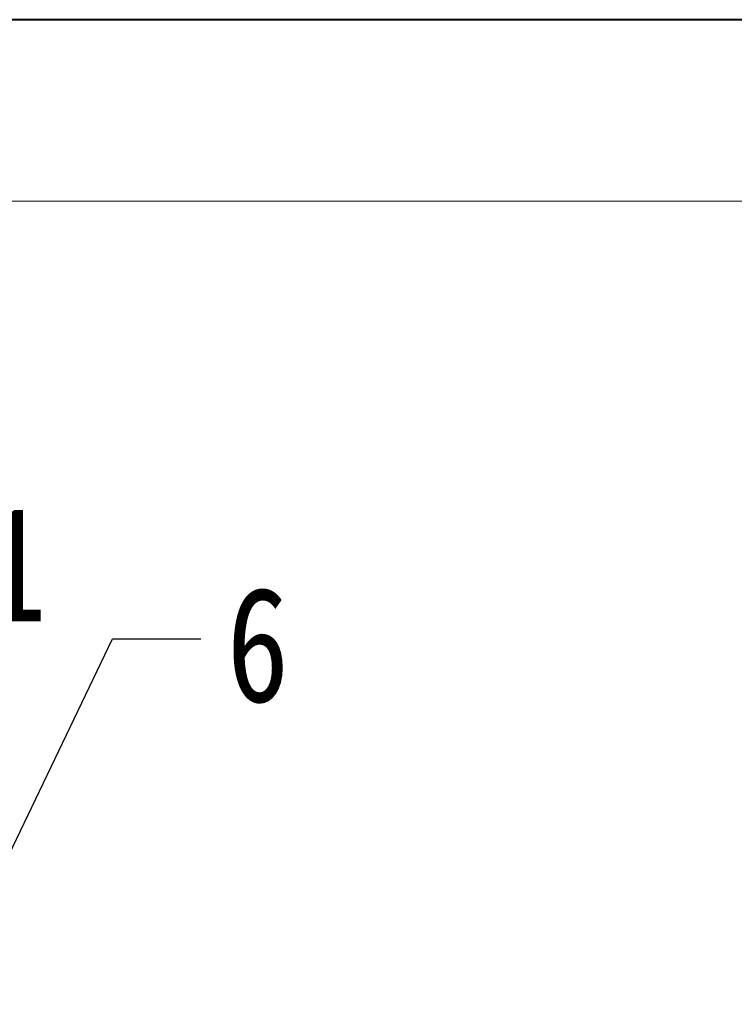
# Model space of a CAD drawing. Header units: millimetres. Extents: x 4144 to 5605, y 218 to 1251.
# Tile 41 of 45: x 5229 to 5297, y 1156 to 1251. Entities that reach past the tile are written whole.
import ezdxf

# ---------------------------------------------------------------- set-up
doc = ezdxf.new("R2010")
doc.units = ezdxf.units.MM
doc.styles.get("Standard").update_dxf_attribs({"font": '仿宋_GB2312.ttf', "width": 0.8})
doc.dimstyles.new('ISO-25.1', dxfattribs={"dimtxt": 6, "dimasz": 5, "dimexe": 3.5, "dimexo": 0.625, "dimgap": 1.5, "dimtad": 1, "dimtoh": 1, "dimtxsty": 'Standard', "dimcen": 2.5, "dimadec": 0, "dimazin": 0, "dimtfac": 1, "dimtmove": 0, "dimatfit": 3, "dimfxl": 0, "dimarcsym": 0})

msp = doc.modelspace()

# ---------------------------------------------------------------- linework, layer by layer
at = {"color": 7, "lineweight": 40}
msp.add_line((5604.637, 1250.523), (4143.81, 1250.523), dxfattribs=at)
at = {"color": 7, "lineweight": 13}
msp.add_line((5587.246, 1233.132), (4230.764, 1233.132), dxfattribs=at)

# ---------------------------------------------------------------- texts
at = {"color": 5, "lineweight": 9, "char_height": 11, "width": 1.65, "attachment_point": 1}
for s, insert in [('1', (5225.249, 1203.861)), ('6', (5248.49, 1196.153))]:
    msp.add_mtext(s, dxfattribs=dict(at, insert=insert))

# ---------------------------------------------------------------- leaders
at = {"color": 5, "lineweight": 9}
msp.add_leader([(5221.946, 1158.669), (5237.538, 1191.203), (5246.015, 1191.203)], dimstyle='ISO-25.1', override={"dimgap": 1.5, "dimtad": 0, "dimldrblk": 'Dot'}, dxfattribs=at)

doc.saveas('drawing.dxf')
